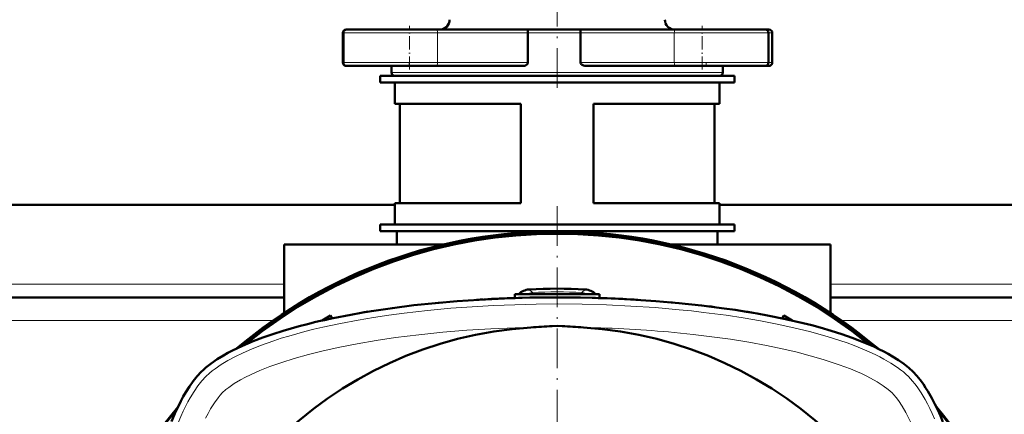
# Model space of a CAD drawing. Extents: x -1768 to 2122, y -1729 to 686.
# Tile 33 of 71: x 234 to 532, y -1149 to -1030. Entities that reach past the tile are written whole.
import ezdxf

# ---------------------------------------------------------------- set-up
doc = ezdxf.new("R2010")
doc.units = 0
doc.linetypes.add('DASHDOT', pattern=[18.5, 12, -3, 0.5, -3])

msp = doc.modelspace()

# ---------------------------------------------------------------- linework, layer by layer
at = {"color": 7, "linetype": 'DASHDOT', "lineweight": 18}
for p, q in [((396.57, -1050.22), (396.57, -1007.19)), ((396.56, -1086.09), (396.56, -1401.18))]:
    msp.add_line(p, q, dxfattribs=at)
at = {"color": 7, "linetype": 'DASHDOT', "lineweight": 18, "ltscale": 0.329999}
for p, q in [((351.99, -1044.74), (351.99, -1031.54)), ((440.37, -1044.74), (440.37, -1031.54))]:
    msp.add_line(p, q, dxfattribs=at)
at = {"color": 7, "lineweight": 18}
for p, q in [((331.86, -1033.64), (331.99, -1033.64)), ((331.99, -1033.64), (351.99, -1033.64)), ((351.99, -1033.64), (360.44, -1033.64)), ((387.72, -1033.64), (360.44, -1033.64)), ((360.44, -1033.64), (360.44, -1042.64)), ((387.72, -1033.64), (396.57, -1033.64)), ((396.57, -1033.64), (403.61, -1033.64)), ((431.92, -1033.64), (403.61, -1033.64)), ((431.92, -1033.64), (440.37, -1033.64)), ((431.92, -1033.64), (431.92, -1042.64)), ((440.37, -1033.64), (460.37, -1033.64)), ((460.37, -1033.64), (461.52, -1033.64)), ((331.99, -1042.64), (331.86, -1042.64)), ((351.99, -1042.64), (331.99, -1042.64)), ((360.44, -1042.64), (351.99, -1042.64)), ((360.44, -1042.64), (387.72, -1042.64)), ((403.61, -1042.64), (431.92, -1042.64)), ((440.37, -1042.64), (431.92, -1042.64)), ((460.37, -1042.64), (440.37, -1042.64)), ((461.52, -1042.64), (460.37, -1042.64)), ((396.57, -1045.64), (346.57, -1045.64)), ((446.57, -1045.64), (396.57, -1045.64)), ((314.07, -1109.64), (-20.93, -1109.64)), ((388.08, -1111.26), (389.1, -1112.18)), ((405.03, -1111.26), (404.02, -1112.18)), ((596.57, -1109.64), (479.07, -1109.64)), ((389.12, -1112.64), (389.1, -1112.18)), ((403.99, -1112.64), (404.02, -1112.18)), ((310.72, -1120.64), (-17.59, -1120.64)), ((588.03, -1120.64), (482.41, -1120.64))]:
    msp.add_line(p, q, dxfattribs=at)
at = {"color": 7, "lineweight": 50}
for p, q in [((331.86, -1033.64), (331.86, -1042.64)), ((331.99, -1033.64), (331.99, -1042.64)), ((333.18, -1032.64), (332.86, -1032.64)), ((351.99, -1032.64), (332.99, -1032.64)), ((360.02, -1032.64), (351.99, -1032.64)), ((360.02, -1032.64), (387.59, -1032.64)), ((396.57, -1032.64), (387.59, -1032.64)), ((387.72, -1033.64), (387.72, -1042.64)), ((403.76, -1032.64), (396.57, -1032.64)), ((403.61, -1033.64), (403.61, -1042.64)), ((403.76, -1032.64), (432.34, -1032.64)), ((440.37, -1032.64), (432.34, -1032.64)), ((459.37, -1032.64), (440.37, -1032.64)), ((460.52, -1032.64), (459.37, -1032.64)), ((460.37, -1033.64), (460.37, -1042.64)), ((461.52, -1033.64), (461.52, -1042.64)), ((332.86, -1043.64), (332.98, -1043.64)), ((332.99, -1043.64), (360.02, -1043.64)), ((346.57, -1043.64), (346.57, -1045.64)), ((386.06, -1043.64), (360.02, -1043.64)), ((432.34, -1043.64), (405.37, -1043.64)), ((432.34, -1043.64), (459.37, -1043.64)), ((446.57, -1043.64), (446.57, -1045.64)), ((459.38, -1043.64), (460.52, -1043.64)), ((343.07, -1046.64), (396.57, -1046.64)), ((343.07, -1046.64), (343.07, -1048.64)), ((343.07, -1048.64), (396.57, -1048.64)), ((347.57, -1046.64), (396.57, -1046.64)), ((347.57, -1055.14), (347.57, -1048.64)), ((396.57, -1046.64), (450.07, -1046.64)), ((396.57, -1046.64), (445.57, -1046.64)), ((396.57, -1048.64), (450.07, -1048.64)), ((445.57, -1055.14), (445.57, -1048.64)), ((450.07, -1046.64), (450.07, -1048.64)), ((385.57, -1055.14), (347.57, -1055.14)), ((349.07, -1085.14), (349.07, -1055.14)), ((385.57, -1085.14), (385.57, -1055.14)), ((445.57, -1055.14), (407.57, -1055.14)), ((407.57, -1085.14), (407.57, -1055.14)), ((444.07, -1085.14), (444.07, -1055.14)), ((385.57, -1085.14), (347.57, -1085.14)), ((347.57, -1091.64), (347.57, -1085.14)), ((445.57, -1085.14), (407.57, -1085.14)), ((445.57, -1091.64), (445.57, -1085.14)), ((347.57, -1085.64), (-54.43, -1085.64)), ((586.57, -1085.64), (445.57, -1085.64)), ((343.07, -1091.64), (396.57, -1091.64)), ((343.07, -1091.64), (343.07, -1093.64)), ((343.07, -1093.64), (396.57, -1093.64)), ((396.57, -1091.64), (347.57, -1091.64)), ((348.17, -1097.64), (348.17, -1093.64)), ((396.57, -1091.64), (450.07, -1091.64)), ((445.57, -1091.64), (396.57, -1091.64)), ((396.57, -1093.64), (450.07, -1093.64)), ((444.97, -1093.64), (444.97, -1097.64)), ((450.07, -1091.64), (450.07, -1093.64)), ((314.07, -1097.64), (362.19, -1097.64)), ((314.07, -1118.37), (314.07, -1097.64)), ((430.94, -1097.64), (479.07, -1097.64)), ((479.07, -1118.37), (479.07, -1097.64)), ((314.07, -1113.64), (-20.93, -1113.64)), ((373.31, -1114.31), (372.21, -1114.38)), ((374.08, -1114.27), (373.31, -1114.31)), ((383.81, -1112.64), (383.75, -1113.84)), ((383.81, -1112.64), (396.56, -1112.64)), ((384.93, -1113.81), (383.83, -1113.84)), ((386.03, -1113.78), (384.93, -1113.81)), ((396.56, -1113.64), (395.46, -1113.64)), ((396.56, -1112.64), (409.31, -1112.64)), ((397.66, -1113.64), (396.56, -1113.64)), ((408.18, -1113.81), (407.08, -1113.78)), ((409.28, -1113.84), (408.97, -1113.83)), ((409.31, -1112.64), (409.36, -1113.84)), ((419.81, -1114.31), (418.71, -1114.25)), ((420.91, -1114.38), (419.81, -1114.31)), ((587.89, -1113.64), (479.07, -1113.64)), ((338.52, -1118.12), (339.53, -1117.95)), ((360.58, -1115.28), (361.68, -1115.18)), ((431.43, -1115.18), (430.33, -1115.08)), ((432.24, -1115.25), (431.43, -1115.18)), ((328.15, -1119.16), (325.57, -1120.66)), ((328.15, -1119.16), (328.67, -1119.98)), ((328.15, -1119.16), (328.63, -1119.98)), ((337.33, -1118.32), (338.32, -1118.15)), ((338.32, -1118.15), (338.52, -1118.12)), ((464.96, -1119.16), (464.44, -1119.98)), ((464.48, -1119.98), (464.96, -1119.16)), ((464.96, -1119.16), (467.54, -1120.66)), ((395.07, -1122.34), (396.55, -1122.27)), ((398.04, -1122.34), (396.57, -1122.27))]:
    msp.add_line(p, q, dxfattribs=at)
at = {"color": 7, "linetype": 'DASHDOT', "lineweight": 18, "ltscale": 0.029999}
for p, q in [((351.86, -1043.74), (351.86, -1042.54)), ((441.52, -1043.74), (441.52, -1042.54))]:
    msp.add_line(p, q, dxfattribs=at)
at = {"color": 7, "linetype": 'DASHDOT', "lineweight": 18, "ltscale": 0.036084}
msp.add_line((396.56, -1112.52), (396.56, -1113.96), dxfattribs=at)
at = {"color": 7, "lineweight": 50}
for points in [[(387.59, -1032.64), (387.6, -1032.64), (387.61, -1032.65), (387.62, -1032.66), (387.64, -1032.73), (387.69, -1032.96), (387.72, -1033.64)], [(403.76, -1032.64), (403.75, -1032.64), (403.74, -1032.65), (403.73, -1032.66), (403.7, -1032.73), (403.65, -1032.96), (403.61, -1033.64)], [(387.72, -1042.64), (387.68, -1042.85), (387.58, -1043.04), (387.43, -1043.2), (387.26, -1043.32), (386.98, -1043.47), (386.68, -1043.56), (386.06, -1043.64)], [(405.37, -1043.64), (404.93, -1043.61), (404.5, -1043.5), (404.1, -1043.33), (403.92, -1043.2), (403.76, -1043.04), (403.65, -1042.85), (403.61, -1042.64)], [(289.08, -1136.16), (289.76, -1135.5), (290.49, -1134.86), (292.09, -1133.59), (293.86, -1132.37), (295.78, -1131.19), (297.1, -1130.44), (298.47, -1129.72), (299.99, -1128.98), (301.56, -1128.25), (304.75, -1126.9), (307.66, -1125.79), (310.69, -1124.74), (313.82, -1123.75), (316.23, -1123.03), (318.69, -1122.35), (321.19, -1121.7), (323.73, -1121.08), (328.93, -1119.92), (334.25, -1118.87), (337.35, -1118.32), (340.48, -1117.8), (346.83, -1116.86), (353.27, -1116.04), (359.79, -1115.35), (366.38, -1114.78), (373.02, -1114.33), (380.62, -1113.95), (388.26, -1113.72), (395.92, -1113.64), (403.58, -1113.7), (411.22, -1113.9), (418.83, -1114.26), (426.4, -1114.76), (433.32, -1115.35), (440.17, -1116.08), (446.94, -1116.95), (450.33, -1117.44), (453.7, -1117.97), (456.92, -1118.52), (460.11, -1119.11), (465.55, -1120.21), (470.84, -1121.43), (473.43, -1122.09), (475.98, -1122.78), (479.3, -1123.75), (482.52, -1124.77), (485.63, -1125.86), (488.98, -1127.15), (492.15, -1128.52), (493.68, -1129.25), (495.16, -1129.99), (496.54, -1130.73), (497.86, -1131.5), (499.62, -1132.61), (501.24, -1133.76), (502.72, -1134.94), (504.04, -1136.16)], [(280.07, -1151.21), (281.44, -1148.04), (282.16, -1146.51), (282.91, -1145.04), (283.65, -1143.66), (284.41, -1142.34), (285.53, -1140.58), (286.67, -1138.95), (287.86, -1137.47), (289.08, -1136.16)], [(504.04, -1136.16), (505.13, -1137.34), (506.17, -1138.6), (507.14, -1139.92), (507.83, -1140.95), (508.5, -1142), (509.73, -1144.15), (510.65, -1145.9), (511.49, -1147.65), (512.31, -1149.48), (513.06, -1151.26)]]:
    msp.add_lwpolyline(points, dxfattribs=at)
at = {"color": 7, "lineweight": 18}
for points in [[(502.63, -1137.57), (501.9, -1136.87), (501.11, -1136.19), (500.24, -1135.5), (499.32, -1134.83), (497.37, -1133.53), (495.25, -1132.3), (493.95, -1131.61), (492.61, -1130.94), (491.02, -1130.2), (489.38, -1129.48), (486.21, -1128.2), (484.1, -1127.43), (481.94, -1126.68), (479.69, -1125.96), (477.4, -1125.26), (472.78, -1123.98), (468.06, -1122.82), (463.03, -1121.72), (457.93, -1120.73), (452.77, -1119.84), (447.55, -1119.05), (444.16, -1118.58), (440.76, -1118.16), (437.09, -1117.74), (433.41, -1117.37), (426.13, -1116.74), (418.81, -1116.25), (411.46, -1115.91), (404.1, -1115.7), (396.72, -1115.63), (390.25, -1115.68), (383.78, -1115.84), (377.33, -1116.09), (370.89, -1116.46), (364.48, -1116.94), (357.39, -1117.6), (353.86, -1117.98), (350.35, -1118.41), (345.7, -1119.03), (341.08, -1119.72), (336.5, -1120.49), (331.1, -1121.51), (325.79, -1122.65), (323.07, -1123.29), (320.37, -1123.97), (317.92, -1124.63), (315.5, -1125.32), (313.22, -1126.02), (310.98, -1126.75), (308.96, -1127.45), (306.97, -1128.18), (304.28, -1129.25), (301.69, -1130.38), (299.23, -1131.58), (297.09, -1132.73), (295.09, -1133.94), (293.25, -1135.21), (292.4, -1135.87), (291.6, -1136.53), (290.49, -1137.57)], [(388.61, -1122.71), (383.84, -1122.84), (376.55, -1123.14), (369.28, -1123.58), (362.05, -1124.17), (358.39, -1124.53), (354.74, -1124.92), (351.25, -1125.35), (347.77, -1125.8), (341.91, -1126.68), (336.13, -1127.67), (330.96, -1128.68), (325.89, -1129.81), (321.43, -1130.93), (317.09, -1132.15), (313.38, -1133.33), (309.81, -1134.59), (306.81, -1135.77), (303.98, -1137.03), (302.4, -1137.81), (300.91, -1138.61), (299.03, -1139.73), (297.39, -1140.86), (296.51, -1141.54), (295.44, -1142.52)], [(491.22, -1138.08), (489.85, -1137.38), (488.42, -1136.7), (486.8, -1135.99), (485.12, -1135.29), (481.76, -1134.02), (479.34, -1133.19), (476.86, -1132.41), (473.01, -1131.29), (469.05, -1130.25), (465.01, -1129.3), (459.76, -1128.2), (454.42, -1127.21), (448.87, -1126.31), (443.26, -1125.52), (437.59, -1124.84), (431.88, -1124.25)], [(290.49, -1137.57), (289.27, -1138.89), (288.08, -1140.41), (286.91, -1142.11), (285.76, -1143.97), (285.05, -1145.25), (284.35, -1146.59), (283.62, -1148.09), (282.9, -1149.65), (281.58, -1152.8), (281.52, -1152.95)], [(497.68, -1142.52), (497.13, -1142), (496.49, -1141.46), (494.98, -1140.34), (493.21, -1139.2), (491.22, -1138.08)], [(510.53, -1150.38), (509.81, -1148.77), (509.07, -1147.2), (508.38, -1145.85), (507.67, -1144.54), (506.49, -1142.54), (505.25, -1140.7), (504.58, -1139.8), (503.89, -1138.95), (503.26, -1138.23), (502.63, -1137.57)], [(295.44, -1142.52), (294.8, -1143.19), (294.14, -1144), (293.03, -1145.53), (291.92, -1147.31), (291.13, -1148.71), (290.37, -1150.21)], [(515.12, -1200.52), (514.68, -1197.02), (514.21, -1193.53), (513.73, -1190.31), (513.21, -1187.11), (512.44, -1182.72), (511.58, -1178.39), (510.65, -1174.13), (509.69, -1170.15), (508.65, -1166.27), (507.52, -1162.48), (506.73, -1160.05), (505.9, -1157.68), (504.71, -1154.6), (503.45, -1151.69), (502.67, -1150.05), (501.86, -1148.5), (500.73, -1146.54), (499.59, -1144.81), (498.89, -1143.89), (498.22, -1143.09), (497.68, -1142.52)]]:
    msp.add_lwpolyline(points, dxfattribs=at)
at = {"color": 7, "lineweight": 50}
for centre, radius, start, end in [((361.07, -1029.64), 3, 270, 360), ((432.07, -1029.64), 3, 180, 270), ((332.86, -1033.64), 1, 90, 180), ((332.99, -1033.64), 1, 90, 180), ((459.37, -1033.64), 1, 0, 90), ((460.52, -1033.64), 1, 0, 90), ((332.86, -1042.64), 1, 180, 270), ((332.99, -1042.64), 1, 180, 270), ((459.37, -1042.64), 1, 270, 360), ((460.52, -1042.64), 1, 270, 360), ((347.57, -1045.64), 1, 180, 270), ((445.57, -1045.64), 1, 270, 360), ((396.57, -1243.65), 150, 49.769, 130.2199), ((396.56, -1243.64), 149.8, 50.0535, 129.9465), ((396.56, -1243.64), 149.27, 50.8074, 129.1926), ((388.4, -1116.24), 5, 93.656, 133.8184), ((396.56, -1243.64), 132.65, 86.3371, 93.6629), ((404.71, -1116.24), 5, 46.1816, 86.344), ((396.16, -1505.19), 391.55, 91.8161, 93.1851), ((396.95, -1505.19), 391.55, 86.8149, 88.1839), ((404.04, -1425.65), 311.67, 82.6041, 83.0118), ((411.17, -1377.14), 262.63, 80.2196, 80.7063), ((411.17, -1377.14), 262.63, 80.2196, 80.7063), ((411.17, -1377.13), 262.63, 80.2198, 80.7065), ((371.3, -1322.12), 206.59, 102.1245, 102.7493), ((421.81, -1322.15), 206.62, 77.2504, 77.8752), ((396.56, -1243.64), 121.19, 93.7607, 176.2397), ((414.38, -1514.61), 392.74, 92.8172, 93.7622), ((378.74, -1514.58), 392.71, 86.2385, 87.1836), ((396.56, -1243.64), 121.19, 3.7606, 86.2399), ((396.57, -1243.65), 150, 139.7802, 220.231), ((396.56, -1243.64), 149.8, 140.0535, 219.9465), ((396.57, -1243.65), 150, 319.7455, 40.2433), ((396.56, -1243.64), 149.8, 320.0534, 39.9467)]:
    msp.add_arc(centre, radius, start, end, dxfattribs=at)
at = {"color": 7, "lineweight": 18}
for centre, radius, start, end in [((396.56, -1243.64), 131.67, 86.7526, 93.2474), ((389.38, -1117.17), 5, 93.266, 115.0303), ((403.73, -1117.17), 5, 64.9714, 86.734), ((396.56, -1243.64), 121.37, 89.9954, 90.0051)]:
    msp.add_arc(centre, radius, start, end, dxfattribs=at)
for centre, major_axis, ratio, start_param, end_param in [((360.02, -1033.64), (0, -1), 0.422618, 1.570796, 3.141593), ((432.34, -1033.64), (0, -1), 0.422618, 3.141593, 4.712389), ((360.02, -1042.64), (0, -1), 0.422618, 0, 1.570796), ((432.34, -1042.64), (0, 1), 0.422618, 1.570796, 3.141593), ((392.08, -1157.54), (118.28, 1.43), 0.29485, 1.224046, 1.462)]:
    msp.add_ellipse(centre, major_axis=major_axis, ratio=ratio, start_param=start_param, end_param=end_param, dxfattribs=at)
at = {"color": 7, "lineweight": 50}
msp.add_ellipse((381.98, -1369.56), major_axis=(258.99, 0), ratio=0.984808, start_param=1.735453, end_param=1.744071, dxfattribs=at)
msp.add_ellipse((381.98, -1369.56), major_axis=(258.99, 0), ratio=0.984808, start_param=1.735453, end_param=1.744071, dxfattribs=at)

doc.saveas('drawing.dxf')
